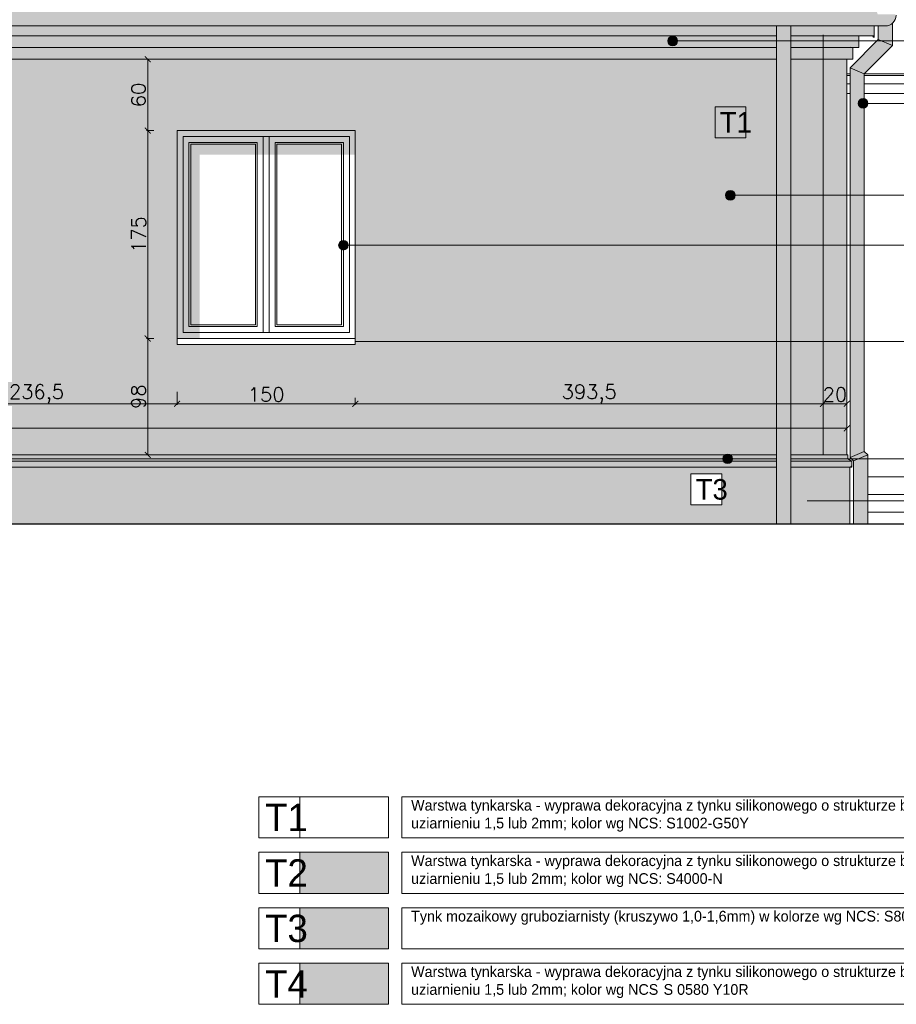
# Model space of a CAD drawing. Header units: millimetres. Extents: x -740 to 33545, y 5178 to 22494.
# Tile 43 of 250: x 4650 to 5388, y 9631 to 10459. Entities that reach past the tile are written whole.
import ezdxf
from ezdxf.lldxf.tags import DXFTag

# ---------------------------------------------------------------- set-up
doc = ezdxf.new("R2010")
doc.units = ezdxf.units.MM
doc.header["$MEASUREMENT"] = 0
doc.layers.get('Defpoints').update_dxf_attribs({"color": 252})
for name, color, linetype, lineweight in [('A_l.widokowa', 252, 'Continuous', 18), ('l. przekrojowa', 252, 'Continuous', 30), ('l.przerywana', 252, 'ICAD_ISO03W100', 5), ('l.widokowa', 252, 'Continuous', 15), ('l.wypeĹ‚nien', 252, 'Continuous', 5), ('wymiarowanie', 252, 'Continuous', 9)]:
    doc.layers.add(name, color=color, linetype=linetype, lineweight=lineweight)
doc.styles.add('styl2', font='simplex.shx')
tags = doc.linetypes.add('ICAD_ISO03W100', pattern=[30, 12, -18]).pattern_tags.tags
tags[6:7] = [DXFTag(74, 4), DXFTag(75, 0), DXFTag(340, '0'), DXFTag(46, 1.0), DXFTag(50, 0.0), DXFTag(44, 0.0), DXFTag(45, 0.0)]
tags[4:5] = [DXFTag(74, 4), DXFTag(75, 0), DXFTag(340, '0'), DXFTag(46, 1.0), DXFTag(50, 0.0), DXFTag(44, 0.0), DXFTag(45, 0.0)]
doc.dimstyles.new('Skala 1-50', dxfattribs={"dimtxt": 12, "dimasz": 5, "dimexe": 1, "dimexo": 1, "dimgap": 1.5, "dimtad": 1, "dimdec": 1, "dimrnd": 0.5, "dimtxsty": 'styl2', "dimblk": 'ARCHTICK', "dimcen": 5, "dimadec": 0, "dimazin": 0, "dimtfac": 1, "dimtdec": 1, "dimtmove": 1, "dimatfit": 3, "dimldrblk": 'ARCHTICK', "dimfxl": 0, "dimlwd": -1, "dimlwe": -1, "dimarcsym": 0})

# ---------------------------------------------------------------- blocks, each defined once
blk = doc.blocks.new('_ArchTick')
at = {"color": 0, "linetype": 'ByBlock', "const_width": 0.15}
blk.add_lwpolyline([(-0.5, -0.5), (0.5, 0.5)], dxfattribs=at)
blk = doc.blocks.new('*D1987')
at = {"layer": 'Defpoints', "color": 0}
for p in [(5377.96, 10092.9), (5380.57, 10034.9), (5421.47, 10034.9)]:
    blk.add_point(p, dxfattribs=at)
at = {"layer": 'wymiarowanie', "color": 0}
for p, q in [((5411.47, 10092.9), (5422.47, 10092.9)), ((5421.47, 10092.9), (5421.47, 10034.9)), ((5411.47, 10034.9), (5422.47, 10034.9))]:
    blk.add_line(p, q, dxfattribs=at)
at = {"layer": 'wymiarowanie', "color": 0, "xscale": 5, "yscale": 5, "zscale": 5}
for p, rotation in [((5421.47, 10092.9), 90), ((5421.47, 10034.9), 270)]:
    blk.add_blockref('_ArchTick', p, dxfattribs=dict(at, rotation=rotation))
at = {"layer": 'wymiarowanie', "color": 0, "insert": (5413.67, 10063.9), "char_height": 12, "attachment_point": 5, "rotation": 90, "style": 'styl2'}
blk.add_mtext('58', dxfattribs=at)
blk = doc.blocks.new('*D1988')
at = {"layer": 'Defpoints', "color": 0}
for p in [(5382.96, 10425.91), (5421.47, 10425.91), (5346.1, 10092.9)]:
    blk.add_point(p, dxfattribs=at)
at = {"layer": 'wymiarowanie', "color": 0}
for p, q in [((5411.47, 10425.91), (5422.47, 10425.91)), ((5421.47, 10092.9), (5421.47, 10425.91)), ((5411.47, 10092.9), (5422.47, 10092.9))]:
    blk.add_line(p, q, dxfattribs=at)
at = {"layer": 'wymiarowanie', "color": 0, "xscale": 5, "yscale": 5, "zscale": 5}
for p, rotation in [((5421.47, 10425.91), 90), ((5421.47, 10092.9), 270)]:
    blk.add_blockref('_ArchTick', p, dxfattribs=dict(at, rotation=rotation))
at = {"layer": 'wymiarowanie', "color": 0, "insert": (5413.67, 10259.41), "char_height": 12, "attachment_point": 5, "rotation": 90, "style": 'styl2'}
blk.add_mtext('333', dxfattribs=at)
blk = doc.blocks.new('*D1989')
at = {"layer": 'Defpoints', "color": 0}
for p in [(5387.96, 10435.91), (5421.47, 10435.91), (5382.96, 10425.91)]:
    blk.add_point(p, dxfattribs=at)
at = {"layer": 'wymiarowanie', "color": 0}
for p, q in [((5411.47, 10435.91), (5422.47, 10435.91)), ((5421.47, 10425.91), (5421.47, 10435.91)), ((5411.47, 10425.91), (5422.47, 10425.91))]:
    blk.add_line(p, q, dxfattribs=at)
at = {"layer": 'wymiarowanie', "color": 0, "xscale": 5, "yscale": 5, "zscale": 5}
for p, rotation in [((5421.47, 10435.91), 90), ((5421.47, 10425.91), 270)]:
    blk.add_blockref('_ArchTick', p, dxfattribs=dict(at, rotation=rotation))
at = {"layer": 'wymiarowanie', "color": 0, "insert": (5413.67, 10413.89), "char_height": 12, "attachment_point": 5, "rotation": 90, "style": 'styl2'}
blk.add_mtext('10', dxfattribs=at)
blk = doc.blocks.new('*D2004')
at = {"layer": 'Defpoints', "color": 0}
for p in [(4782.47, 10190.9), (4545.89, 10145.95), (4782.47, 10135.95)]:
    blk.add_point(p, dxfattribs=at)
at = {"layer": 'wymiarowanie', "color": 0}
for p, q in [((4545.89, 10144.95), (4545.89, 10134.95)), ((4782.47, 10145.95), (4782.47, 10134.95)), ((4545.89, 10135.95), (4782.47, 10135.95))]:
    blk.add_line(p, q, dxfattribs=at)
at = {"layer": 'wymiarowanie', "color": 0, "xscale": 5, "yscale": 5, "zscale": 5, "rotation": 180}
blk.add_blockref('_ArchTick', (4545.89, 10135.95), dxfattribs=at)
at = {"layer": 'wymiarowanie', "color": 0, "xscale": 5, "yscale": 5, "zscale": 5}
blk.add_blockref('_ArchTick', (4782.47, 10135.95), dxfattribs=at)
at = {"layer": 'wymiarowanie', "color": 0, "insert": (4664.18, 10144.3), "char_height": 12, "attachment_point": 5, "style": 'styl2'}
blk.add_mtext('236,5', dxfattribs=at)
blk = doc.blocks.new('*D2005')
at = {"layer": 'Defpoints', "color": 0}
for p in [(5326.1, 10168.68), (5346.1, 10168.68), (5346.1, 10135.95)]:
    blk.add_point(p, dxfattribs=at)
at = {"layer": 'wymiarowanie', "color": 0}
for p, q in [((5326.1, 10145.95), (5326.1, 10134.95)), ((5346.1, 10145.95), (5346.1, 10134.95)), ((5326.1, 10135.95), (5346.1, 10135.95))]:
    blk.add_line(p, q, dxfattribs=at)
at = {"layer": 'wymiarowanie', "color": 0, "xscale": 5, "yscale": 5, "zscale": 5, "rotation": 180}
blk.add_blockref('_ArchTick', (5326.1, 10135.95), dxfattribs=at)
at = {"layer": 'wymiarowanie', "color": 0, "xscale": 5, "yscale": 5, "zscale": 5}
blk.add_blockref('_ArchTick', (5346.1, 10135.95), dxfattribs=at)
at = {"layer": 'wymiarowanie', "color": 0, "insert": (5336.1, 10143.75), "char_height": 12, "attachment_point": 5, "style": 'styl2'}
blk.add_mtext('20', dxfattribs=at)
blk = doc.blocks.new('*D2006')
at = {"layer": 'Defpoints', "color": 0}
for p in [(3676.98, 10159.01), (5346.1, 10159.01), (5346.1, 10115.31)]:
    blk.add_point(p, dxfattribs=at)
at = {"layer": 'wymiarowanie', "color": 0}
for p, q in [((3676.98, 10125.31), (3676.98, 10114.31)), ((5346.1, 10125.31), (5346.1, 10114.31)), ((3676.98, 10115.31), (5346.1, 10115.31))]:
    blk.add_line(p, q, dxfattribs=at)
at = {"layer": 'wymiarowanie', "color": 0, "xscale": 5, "yscale": 5, "zscale": 5, "rotation": 180}
blk.add_blockref('_ArchTick', (3676.98, 10115.31), dxfattribs=at)
at = {"layer": 'wymiarowanie', "color": 0, "xscale": 5, "yscale": 5, "zscale": 5}
blk.add_blockref('_ArchTick', (5346.1, 10115.31), dxfattribs=at)
at = {"layer": 'wymiarowanie', "color": 0, "insert": (4511.54, 10123.11), "char_height": 12, "attachment_point": 5, "style": 'styl2'}
blk.add_mtext('1669', dxfattribs=at)
blk = doc.blocks.new('*D2351')
at = {"layer": 'Defpoints', "color": 0}
for p in [(4782.47, 10190.9), (4932.47, 10190.9), (4932.47, 10135.95)]:
    blk.add_point(p, dxfattribs=at)
at = {"layer": 'wymiarowanie', "color": 0}
for p, q in [((4782.47, 10140.95), (4782.47, 10134.95)), ((4782.47, 10135.95), (4932.47, 10135.95)), ((4932.47, 10140.95), (4932.47, 10134.95))]:
    blk.add_line(p, q, dxfattribs=at)
at = {"layer": 'wymiarowanie', "color": 0, "xscale": 5, "yscale": 5, "zscale": 5, "rotation": 180}
blk.add_blockref('_ArchTick', (4782.47, 10135.95), dxfattribs=at)
at = {"layer": 'wymiarowanie', "color": 0, "xscale": 5, "yscale": 5, "zscale": 5}
blk.add_blockref('_ArchTick', (4932.47, 10135.95), dxfattribs=at)
at = {"layer": 'wymiarowanie', "color": 0, "insert": (4857.47, 10143.75), "char_height": 12, "attachment_point": 5, "style": 'styl2'}
blk.add_mtext('150', dxfattribs=at)
blk = doc.blocks.new('*D2352')
at = {"layer": 'Defpoints', "color": 0}
for p in [(4932.47, 10190.9), (5326.1, 10168.68), (5326.1, 10135.95)]:
    blk.add_point(p, dxfattribs=at)
at = {"layer": 'wymiarowanie', "color": 0}
for p, q in [((4932.47, 10140.95), (4932.47, 10134.95)), ((4932.47, 10135.95), (5326.1, 10135.95)), ((5326.1, 10140.95), (5326.1, 10134.95))]:
    blk.add_line(p, q, dxfattribs=at)
at = {"layer": 'wymiarowanie', "color": 0, "xscale": 5, "yscale": 5, "zscale": 5, "rotation": 180}
blk.add_blockref('_ArchTick', (4932.47, 10135.95), dxfattribs=at)
at = {"layer": 'wymiarowanie', "color": 0, "xscale": 5, "yscale": 5, "zscale": 5}
blk.add_blockref('_ArchTick', (5326.1, 10135.95), dxfattribs=at)
at = {"layer": 'wymiarowanie', "color": 0, "insert": (5129.29, 10144.3), "char_height": 12, "attachment_point": 5, "style": 'styl2'}
blk.add_mtext('393,5', dxfattribs=at)
blk = doc.blocks.new('*D2353')
at = {"layer": 'Defpoints', "color": 0}
for p in [(4784.97, 10425.91), (4757.81, 10365.9), (4784.97, 10365.9)]:
    blk.add_point(p, dxfattribs=at)
at = {"layer": 'wymiarowanie', "color": 0}
for p, q in [((4762.81, 10425.91), (4756.81, 10425.91)), ((4757.81, 10425.91), (4757.81, 10365.9)), ((4762.81, 10365.9), (4756.81, 10365.9))]:
    blk.add_line(p, q, dxfattribs=at)
at = {"layer": 'wymiarowanie', "color": 0, "xscale": 5, "yscale": 5, "zscale": 5}
for p, rotation in [((4757.81, 10425.91), 90), ((4757.81, 10365.9), 270)]:
    blk.add_blockref('_ArchTick', p, dxfattribs=dict(at, rotation=rotation))
at = {"layer": 'wymiarowanie', "color": 0, "insert": (4750.01, 10395.91), "char_height": 12, "attachment_point": 5, "rotation": 90, "style": 'styl2'}
blk.add_mtext('60', dxfattribs=at)
blk = doc.blocks.new('*D2354')
at = {"layer": 'Defpoints', "color": 0}
for p in [(4784.97, 10365.9), (4757.81, 10190.9), (4782.47, 10190.9)]:
    blk.add_point(p, dxfattribs=at)
at = {"layer": 'wymiarowanie', "color": 0}
for p, q in [((4762.81, 10365.9), (4756.81, 10365.9)), ((4757.81, 10365.9), (4757.81, 10190.9)), ((4762.81, 10190.9), (4756.81, 10190.9))]:
    blk.add_line(p, q, dxfattribs=at)
at = {"layer": 'wymiarowanie', "color": 0, "xscale": 5, "yscale": 5, "zscale": 5}
for p, rotation in [((4757.81, 10365.9), 90), ((4757.81, 10190.9), 270)]:
    blk.add_blockref('_ArchTick', p, dxfattribs=dict(at, rotation=rotation))
at = {"layer": 'wymiarowanie', "color": 0, "insert": (4750.16, 10278.4), "char_height": 12, "attachment_point": 5, "rotation": 90, "style": 'styl2'}
blk.add_mtext('175', dxfattribs=at)
blk = doc.blocks.new('*D2355')
at = {"layer": 'Defpoints', "color": 0}
for p in [(4782.47, 10190.9), (4757.81, 10092.9), (4784.97, 10092.9)]:
    blk.add_point(p, dxfattribs=at)
at = {"layer": 'wymiarowanie', "color": 0}
for p, q in [((4762.81, 10190.9), (4756.81, 10190.9)), ((4757.81, 10190.9), (4757.81, 10092.9)), ((4762.81, 10092.9), (4756.81, 10092.9))]:
    blk.add_line(p, q, dxfattribs=at)
at = {"layer": 'wymiarowanie', "color": 0, "xscale": 5, "yscale": 5, "zscale": 5}
for p, rotation in [((4757.81, 10190.9), 90), ((4757.81, 10092.9), 270)]:
    blk.add_blockref('_ArchTick', p, dxfattribs=dict(at, rotation=rotation))
at = {"layer": 'wymiarowanie', "color": 0, "insert": (4750.01, 10141.9), "char_height": 12, "attachment_point": 5, "rotation": 90, "style": 'styl2'}
blk.add_mtext('98', dxfattribs=at)

msp = doc.modelspace()

# ---------------------------------------------------------------- hatches: boundary and pattern name
at = {"layer": 'l.wypeĹ‚nien'}
for points in [[(3666.98, 10445.75), (3653.98, 10445.75), (3653.98, 10453.93), (3644.5, 10453.93, -0.414214), (3635.5, 10462.93), (3636.38, 10463.67), (3650.89, 10463.67), (3652.72, 10468.87), (3653.64, 10469.3), (3654.61, 10469.3), (3791.4, 10534.13), (4077.98, 10705.93), (4600.77, 10705.93), (4772.94, 10809.14), (4941, 10708.39), (5213.48, 10634.84), (5213.48, 10624.58), (5158.41, 10624.58), (5016.35, 10663.22), (5231.35, 10534.33), (5368.47, 10469.3), (5369.45, 10469.3), (5370.36, 10468.87), (5372.19, 10463.67), (5386.84, 10463.68, -0.499226), (5378.59, 10453.93), (5369.35, 10453.93), (5369.1, 10453.93), (5369.1, 10445.75)], [(4782.47, 10190.9), (4801.5, 10190.9), (4801.5, 10345.59), (4932.47, 10345.59), (4932.47, 10365.9), (4782.47, 10365.9)], [(4885.71, 9711.78), (4960.42, 9711.78), (4960.42, 9677.22), (4885.71, 9677.22)]]:
    msp.add_hatch(color=256, dxfattribs=at).paths.add_polyline_path(points)
h = msp.add_hatch(color=256, dxfattribs=at)
h.paths.add_polyline_path([(5286.88, 10311.39), (5298.88, 10311.39), (5298.88, 10425.91), (5298.88, 10435.91), (5298.88, 10441.28), (5286.88, 10441.28), (5286.88, 10435.91), (5286.88, 10425.91)])
h.paths.add_polyline_path([(5298.88, 10034.9), (5298.88, 10082.74), (5298.88, 10087.74), (5298.88, 10089.6), (5298.88, 10092.9), (5298.88, 10140.76), (5286.88, 10140.76), (5286.88, 10092.9), (5286.88, 10089.6), (5286.88, 10087.74), (5286.88, 10082.74), (5286.88, 10034.9)])
h.paths.add_polyline_path([(5286.88, 10188.4), (5298.88, 10188.4), (5298.88, 10269.4), (5286.88, 10269.4)])
h.paths.add_polyline_path([(5298.88, 10140.76), (5298.88, 10188.4), (5286.88, 10188.4), (5286.88, 10140.76)])
h.paths.add_polyline_path([(5298.88, 10269.4), (5298.88, 10311.39), (5286.88, 10311.39), (5286.88, 10269.4)])
h.paths.add_polyline_path([(5286.88, 10445.75), (5286.88, 10441.28), (5298.88, 10441.28), (5298.88, 10445.75), (5298.88, 10453.93), (5286.88, 10453.93)])
h = msp.add_hatch(color=256, dxfattribs=at)
h.paths.add_polyline_path([(5360.82, 10188.4), (5360.82, 10311.39), (5348.82, 10311.39), (5348.82, 10188.4)])
h.paths.add_polyline_path([(5360.82, 10311.39), (5360.82, 10388.78), (5360.82, 10413.74), (5348.82, 10418.71), (5348.82, 10311.39)])
h.paths.add_polyline_path([(5348.82, 10095.9), (5360.82, 10095.9), (5360.82, 10188.4), (5348.82, 10188.4)])
h.paths.add_polyline_path([(5348.82, 10418.71), (5360.82, 10413.74), (5384.59, 10437.5), (5372.59, 10442.47)])
h.paths.add_polyline_path([(5363.71, 10054.38), (5363.71, 10092.88), (5351.71, 10087.9), (5351.71, 10054.38)])
h.paths.add_polyline_path([(5351.71, 10034.9), (5363.71, 10034.9), (5363.71, 10054.38), (5351.71, 10054.38)])
h.paths.add_polyline_path([(5372.59, 10442.47), (5384.59, 10437.5), (5384.59, 10456.22, -0.184483), (5378.59, 10453.93), (5372.59, 10453.93)])
h.paths.add_polyline_path([(5351.71, 10087.9), (5363.71, 10092.88), (5360.82, 10095.76), (5348.82, 10090.79)])
h.paths.add_polyline_path([(5348.82, 10090.79), (5360.82, 10095.76), (5360.82, 10095.9), (5348.82, 10095.9)])
h = msp.add_hatch(color=256, dxfattribs=at)
h.paths.add_polyline_path([(4416.05, 10425.91), (5286.88, 10425.91), (5286.88, 10435.91), (4416.05, 10435.91), (4009.32, 10435.91), (4009.32, 10425.91)])
h.paths.add_polyline_path([(4009.32, 10445.75), (4416.05, 10445.75), (5286.88, 10445.75), (5286.88, 10441.28), (5203.63, 10441.28, 1), (5195.55, 10441.28, 1), (5203.63, 10441.28), (5286.88, 10441.28), (5286.88, 10435.91), (4416.05, 10435.91), (4009.32, 10435.91)])
h.paths.add_polyline_path([(5298.88, 10425.91), (5326.1, 10425.91), (5326.1, 10435.91), (5298.88, 10435.91)])
h.paths.add_polyline_path([(5346.1, 10425.91), (5351.1, 10425.91), (5351.1, 10435.91), (5326.1, 10435.91), (5326.1, 10425.91)])
h.paths.add_polyline_path([(5326.1, 10435.91), (5351.1, 10435.91), (5356.1, 10435.91), (5356.1, 10441.28), (5326.1, 10441.28)])
h.paths.add_polyline_path([(5298.88, 10435.91), (5326.1, 10435.91), (5326.1, 10441.28), (5298.88, 10441.28)])
h.paths.add_polyline_path([(5356.1, 10441.28), (5356.1, 10445.75), (5326.1, 10445.75), (5326.1, 10441.28)])
h.paths.add_polyline_path([(5326.1, 10441.28), (5326.1, 10445.75), (5298.88, 10445.75), (5298.88, 10441.28)])
h = msp.add_hatch(color=256, dxfattribs=at)
h.paths.add_polyline_path([(4009.32, 10092.9), (4009.32, 10166), (4551.3, 10166), (4551.3, 10170.9), (4551.3, 10271.95), (4782.47, 10271.95), (4782.47, 10190.9), (4782.47, 10185.9), (4932.47, 10185.9), (4932.47, 10190.9), (4932.47, 10271.95), (5286.88, 10271.95), (5286.88, 10092.9)])
h.paths.add_polyline_path([(4009.32, 10425.91), (4416.05, 10425.91), (5286.88, 10425.91), (5286.88, 10271.95), (4932.47, 10271.95), (4932.47, 10365.9), (4782.47, 10365.9), (4782.47, 10271.95), (4551.3, 10271.95), (4551.3, 10372.99), (4545.89, 10378.9), (4009.32, 10378.9)])
h.paths.add_polyline_path([(3736.2, 10271.95), (3809.39, 10271.95), (3809.39, 10170.9), (3815.47, 10166), (4009.32, 10166), (4009.32, 10092.9), (3736.2, 10092.9)])
h.paths.add_polyline_path([(3736.2, 10271.95), (3736.2, 10425.91), (4009.32, 10425.91), (4009.32, 10378.9), (3809.39, 10378.9), (3809.39, 10271.95)])
h.paths.add_polyline_path([(3696.98, 10092.9), (3724.2, 10092.9), (3724.2, 10271.95), (3696.98, 10271.95)])
h.paths.add_polyline_path([(5298.88, 10092.9), (5326.1, 10092.9), (5326.1, 10271.95), (5298.88, 10271.95)])
h.paths.add_polyline_path([(5326.1, 10271.95), (5326.1, 10425.91), (5298.88, 10425.91), (5298.88, 10271.95)])
h.paths.add_polyline_path([(3676.98, 10092.9), (3696.98, 10092.9), (3696.98, 10271.95), (3676.98, 10271.95)])
h.paths.add_polyline_path([(5326.1, 10092.9), (5346.1, 10092.9), (5346.1, 10271.95), (5326.1, 10271.95)])
h.paths.add_polyline_path([(5346.1, 10271.95), (5346.1, 10425.91), (5326.1, 10425.91), (5326.1, 10271.95)])
h.paths.add_polyline_path([(3724.2, 10329.24), (3724.2, 10425.91), (3696.98, 10425.91), (3696.98, 10329.24)])
h.paths.add_polyline_path([(3696.98, 10329.24), (3696.98, 10425.91), (3676.98, 10425.91), (3676.98, 10329.24)])
h.paths.add_polyline_path([(3696.98, 10271.95), (3724.2, 10271.95), (3724.2, 10329.24), (3696.98, 10329.24)])
h.paths.add_polyline_path([(3676.98, 10271.95), (3696.98, 10271.95), (3696.98, 10329.24), (3676.98, 10329.24)])
h = msp.add_hatch(color=256, dxfattribs=at)
edge = h.paths.add_edge_path()
edge.add_line((3676, 10092.9), (5346.44, 10092.9))
h.paths.add_polyline_path([(3676, 10092.9), (5343.92, 10092.9), (5343.92, 10082.74), (3676, 10082.74)])
h = msp.add_hatch(color=256, dxfattribs=at)
h.paths.add_polyline_path([(5342.77, 10082.74), (5348.71, 10082.74), (5350.29, 10082.74), (5350.29, 10087.74), (5342.77, 10087.74)])
h.paths.add_polyline_path([(5342.77, 10089.6), (5347.08, 10089.6), (5347.08, 10092.9), (5346.1, 10092.9), (5342.77, 10092.9)])
h.paths.add_polyline_path([(5342.77, 10087.74), (5350.29, 10087.74), (5347.08, 10089.6), (5342.77, 10089.6)])
h.paths.add_polyline_path([(5348.82, 10090.79), (5353.93, 10092.9), (5348.82, 10092.9)])
h = msp.add_hatch(color=256, dxfattribs=at)
h.paths.add_polyline_path([(5348.71, 10034.9), (5348.71, 10054.38), (5348.71, 10082.74), (4009.32, 10082.74), (4009.32, 10034.9)])
h.paths.add_polyline_path([(5214.41, 10077.11), (5214.41, 10049.89), (5245.75, 10049.89), (5245.75, 10077.11)], flags=24)
h.paths.add_polyline_path([(5214.89, 10051.02), (5214.89, 10076.94), (5240.81, 10076.94), (5240.81, 10051.02)], flags=0)
h.paths.add_polyline_path([(3674.37, 10034.9), (4009.32, 10034.9), (4009.32, 10082.74), (3674.37, 10082.74), (3674.37, 10071.5)])
h = msp.add_hatch(dxfattribs=at)
h.set_pattern_fill('CONC', color=256, scale=17, style=0)
h.set_pattern_definition([(0, (16.15, 10.88), (0, 17), [0, -17]), (0, (16.32, 4.93), (0, 17), [0, -17]), (0, (16.83, 14.11), (0, 17), [0, -17]), (338.1986, (7.99, 8.84), (51.0000046, -16.9999985), [1.83095, -89.716854]), (216.8699, (9.69, 8.16), (50.9999986, 34.0000021), [0.85, -84.15]), (130.6013, (9.01, 7.65), (85.00000716, -101.9999833), [1.567315, -155.164933]), (206.5651, (3.4, 5.61), (-16.9999857, -17.0000223), [0.380137, -37.63302]), (326.3099, (3.06, 5.44), (33.9999925, -17.0000227), [0.612952, -60.681432]), (108.4349, (3.57, 5.1), (-16.9999729, 34.0000074), [0.53759, -53.221135]), (225, (14.28, 3.91), (-4e-15, -17.000005), [0.721242, -23.32038]), (0, (13.77, 3.4), (17, 17), [1.02, -15.98]), (135, (14.79, 3.4), (-17.000005, 2e-15), [0.721242, -23.32038]), (251.5651, (12.24, 14.79), (16.9999729, 34.0000074), [0.53759, -53.221135]), (0, (12.07, 14.28), (17, 17), [0.85, -16.15]), (143.1301, (12.92, 14.28), (-50.9999986, 34.0000021), [0.85, -84.15]), (213.6901, (3.23, 14.96), (33.9999925, 17.0000227), [0.612952, -60.681432]), (341.5651, (2.72, 14.62), (-34.0000074, 16.9999729), [1.075182, -52.683544]), (126.8699, (3.74, 14.28), (34.0000021, -50.9999986), [0.85, -84.15]), (0, (8.16, 14.28), (0, 17), [0, -17]), (0, (3.57, 9.86), (0, 17), [0, -17]), (0, (8.33, 3.57), (0, 17), [0, -17]), (0, (12.92, 8.84), (0, 17), [0, -17]), (0, (7.99, 11.73), (0, 17), [0, -17]), (0, (4.25, 12.24), (0, 17), [0, -17]), (0, (5.78, 11.22), (0, 17), [0, -17]), (0, (5.1, 7.14), (0, 17), [0, -17]), (0, (1.02, 7.82), (0, 17), [0, -17]), (0, (1.19, 11.73), (0, 17), [0, -17]), (0, (0.68, 15.47), (0, 17), [0, -17]), (0, (5.95, 16.15), (0, 17), [0, -17]), (0, (9.69, 16.83), (0, 17), [0, -17]), (0, (15.64, 16.15), (0, 17), [0, -17]), (0, (11.56, 10.88), (0, 17), [0, -17]), (0, (9.86, 13.94), (0, 17), [0, -17]), (0, (11.22, 5.78), (0, 17), [0, -17]), (0, (6.12, 4.93), (0, 17), [0, -17]), (0, (11.22, 1.19), (0, 17), [0, -17]), (0, (5.61, 2.21), (0, 17), [0, -17]), (0, (0.17, 1.7), (0, 17), [0, -17]), (0, (2.21, 0.85), (0, 17), [0, -17]), (0, (2.38, 3.23), (0, 17), [0, -17]), (0, (13.77, 0.51), (0, 17), [0, -17]), (0, (15.81, 7.48), (0, 17), [0, -17]), (0, (14.96, 12.58), (0, 17), [0, -17]), (0, (7.14, 0.34), (0, 17), [0, -17])])
h.paths.add_polyline_path([(5348.71, 10034.9), (5348.71, 10054.38), (5348.71, 10082.74), (4009.32, 10082.74), (4009.32, 10034.9)])
h.paths.add_polyline_path([(5214.41, 10077.11), (5214.41, 10049.89), (5245.75, 10049.89), (5245.75, 10077.11)], flags=24)
h.paths.add_polyline_path([(5214.89, 10051.02), (5214.89, 10076.94), (5240.81, 10076.94), (5240.81, 10051.02)], flags=0)
h.paths.add_polyline_path([(3674.37, 10034.9), (4009.32, 10034.9), (4009.32, 10082.74), (3674.37, 10082.74), (3674.37, 10071.5)])
at = {"layer": 'wymiarowanie', "ltscale": 0.3}
for points in [[(5195.55, 10441.28, -1), (5203.63, 10441.28, -1)], [(5355.77, 10388.78, -1), (5363.84, 10388.78, -1)], [(5244.07, 10311.39, -1), (5252.15, 10311.39, -1)], [(4918.43, 10269.4, -1), (4926.51, 10269.4, -1)], [(5241.84, 10089.6, -1), (5249.92, 10089.6, -1)]]:
    msp.add_hatch(color=256, dxfattribs=at).paths.add_polyline_path(points)
at = {"layer": 'wymiarowanie'}
for points in [[(4885.71, 9758.46), (4960.42, 9758.46), (4960.42, 9723.9), (4885.71, 9723.9)], [(4885.71, 9665.1), (4960.42, 9665.1), (4960.42, 9630.54), (4885.71, 9630.54)]]:
    msp.add_hatch(color=256, dxfattribs=at).paths.add_polyline_path(points)

# ---------------------------------------------------------------- linework, layer by layer
at = {"layer": 'A_l.widokowa'}
for points in [[(5348.82, 10413.65), (5346.1, 10413.65), (5346.1, 10412.15), (5348.82, 10412.15)], [(5346.1, 10413.65), (5346.1, 10413.65), (5346.1, 10412.15), (5346.1, 10412.15)], [(5360.82, 10412.15), (5466.1, 10412.15), (5466.1, 10413.65), (5360.82, 10413.65)], [(5348.82, 10405.15), (5346.1, 10405.15), (5346.1, 10397.15)], [(5346.1, 10405.15), (5346.1, 10405.15), (5346.1, 10397.15)], [(5360.82, 10397.15), (5466.1, 10397.15), (5466.1, 10405.15), (5360.82, 10405.15)], [(5346.1, 10397.15), (5348.82, 10397.15)], [(5346.1, 10397.15), (5346.1, 10397.15)], [(5363.71, 10089.6), (5536.1, 10089.6)], [(5363.71, 10074.6), (5536.1, 10074.6)], [(5363.71, 10059.6), (5536.1, 10059.6)], [(5363.71, 10044.6), (5536.1, 10044.6)]]:
    msp.add_lwpolyline(points, dxfattribs=at)
at = {"layer": 'l. przekrojowa'}
for p in [(3626.8, 10034.9), (5348.71, 10034.9)]:
    msp.add_line(p, (5549.99, 10034.9), dxfattribs=at)
at = {"layer": 'l.przerywana', "ltscale": 0.3}
for p, q in [((5326.1, 10446.4), (5326.1, 10092.9)), ((3736.2, 10092.9), (5286.88, 10092.9)), ((5298.88, 10092.9), (5326.1, 10092.9))]:
    msp.add_line(p, q, dxfattribs=at)
at = {"layer": 'l.widokowa'}
for p, q in [((5286.88, 10453.93), (5286.88, 10034.9)), ((5298.88, 10453.93), (5298.88, 10034.9)), ((5369.59, 10453.93), (5378.59, 10453.93)), ((5372.59, 10453.93), (5372.59, 10442.47)), ((5384.59, 10456.22), (5384.59, 10437.5)), ((5372.59, 10442.47), (5348.82, 10418.71)), ((5369.1, 10444.21), (5368, 10445.04)), ((5372.59, 10442.47), (5384.59, 10437.5)), ((4416.05, 10435.91), (5286.88, 10435.91)), ((5298.88, 10435.91), (5351.1, 10435.91)), ((5356.1, 10435.91), (5351.1, 10435.91)), ((5384.59, 10437.5), (5360.82, 10413.74)), ((4416.05, 10425.91), (5286.88, 10425.91)), ((5298.88, 10425.91), (5351.1, 10425.91)), ((5346.1, 10425.91), (5346.1, 10092.9)), ((5348.82, 10418.71), (5348.82, 10090.79)), ((5348.82, 10418.71), (5360.82, 10413.74)), ((5360.82, 10413.74), (5360.82, 10095.76)), ((5360.82, 10095.76), (5348.82, 10090.79)), ((5363.71, 10092.88), (5360.82, 10095.76)), ((5347.08, 10092.9), (5346.1, 10092.9)), ((5347.08, 10089.6), (5347.08, 10092.9)), ((5351.71, 10087.9), (5348.82, 10090.79)), ((5351.71, 10087.9), (5363.71, 10092.88)), ((5348.71, 10082.74), (5348.71, 10034.9))]:
    msp.add_line(p, q, dxfattribs=at)
at = {"layer": 'l.widokowa', "ltscale": 0.3}
for p, q in [((5286.88, 10092.9), (3736.2, 10092.9)), ((5286.88, 10089.6), (3736.2, 10089.6)), ((5286.88, 10087.74), (3736.2, 10087.74)), ((5346.44, 10092.9), (5298.88, 10092.9)), ((5347.08, 10089.6), (5298.88, 10089.6)), ((5350.29, 10087.74), (5298.88, 10087.74)), ((5286.88, 10082.74), (3736.2, 10082.74)), ((5350.29, 10082.74), (5298.88, 10082.74))]:
    msp.add_line(p, q, dxfattribs=at)
at = {"layer": 'l.widokowa'}
for points in [[(3644.5, 10453.93), (5196.06, 10453.93)], [(5369.76, 10453.93), (3830.04, 10453.93)], [(5369.1, 10453.93), (5369.1, 10444.08)], [(5286.88, 10445.75), (4416.05, 10445.75)], [(5369.1, 10445.75), (5298.88, 10445.75)], [(5356.1, 10445.75), (5356.1, 10435.91)], [(5349.1, 10437), (5349.27, 10437), (5349.27, 10437)], [(5351.1, 10435.91), (5351.1, 10425.91)], [(5351.1, 10425.91), (5346.1, 10425.91), (5346.1, 10425.91)], [(5347.08, 10089.6), (5350.29, 10087.74), (5350.29, 10082.74), (5349.55, 10083.49)], [(5351.71, 10034.9), (5351.71, 10087.9)], [(5363.71, 10034.9), (5363.71, 10092.88)]]:
    msp.add_lwpolyline(points, dxfattribs=at)
for points in [[(4782.47, 10365.9), (4932.47, 10365.9), (4932.47, 10190.9), (4782.47, 10190.9)], [(4782.47, 10190.9), (4932.47, 10190.9), (4932.47, 10185.9), (4782.47, 10185.9)]]:
    msp.add_lwpolyline(points, close=True, dxfattribs=at)
msp.add_arc((5378.59, 10462.93), 9, 270, 0, dxfattribs=at)
at = {"layer": 'l.wypeĹ‚nien'}
for p, q in [((4854.97, 10360.9), (4854.97, 10195.9)), ((4859.97, 10360.9), (4859.97, 10195.9))]:
    msp.add_line(p, q, dxfattribs=at)
for points in [[(4787.47, 10360.9), (4854.97, 10360.9), (4854.97, 10195.9), (4787.47, 10195.9)], [(4927.47, 10360.9), (4859.97, 10360.9), (4859.97, 10195.9), (4927.47, 10195.9)], [(4792.47, 10355.9), (4849.97, 10355.9), (4849.97, 10200.9), (4792.47, 10200.9)], [(4793.97, 10354.4), (4848.47, 10354.4), (4848.47, 10202.4), (4793.97, 10202.4)], [(4922.47, 10355.9), (4864.97, 10355.9), (4864.97, 10200.9), (4922.47, 10200.9)], [(4920.97, 10354.4), (4866.47, 10354.4), (4866.47, 10202.4), (4920.97, 10202.4)]]:
    msp.add_lwpolyline(points, close=True, dxfattribs=at)
at = {"layer": 'wymiarowanie'}
for p, q in [((5199.59, 10441.28), (6042.39, 10441.28)), ((5359.8, 10388.78), (6042.39, 10388.78)), ((5248.11, 10311.39), (6042.39, 10311.39)), ((4922.47, 10269.4), (6042.39, 10269.4)), ((4932.47, 10188.4), (6042.39, 10188.4)), ((5216.78, 10089.6), (5286.88, 10089.6)), ((5298.88, 10089.6), (6042.39, 10089.6)), ((5312.65, 10054.38), (6042.39, 10054.38))]:
    msp.add_line(p, q, dxfattribs=at)
for points in [[(5235.22, 10385.76), (5261.14, 10385.76), (5261.14, 10359.84), (5235.22, 10359.84), (5235.22, 10385.76)], [(5214.89, 10076.94), (5240.81, 10076.94), (5240.81, 10051.02), (5214.89, 10051.02), (5214.89, 10076.94)], [(4851.15, 9805.13), (4885.71, 9805.13), (4885.71, 9770.57), (4851.15, 9770.57), (4851.15, 9805.13)], [(4851.15, 9758.46), (4885.71, 9758.46), (4885.71, 9723.9), (4851.15, 9723.9), (4851.15, 9758.46)], [(4851.15, 9711.78), (4885.71, 9711.78), (4885.71, 9677.22), (4851.15, 9677.22), (4851.15, 9711.78)], [(4851.15, 9665.1), (4885.71, 9665.1), (4885.71, 9630.54), (4851.15, 9630.54), (4851.15, 9665.1)]]:
    msp.add_lwpolyline(points, dxfattribs=at)
for points in [[(4787.47, 10360.9), (4927.47, 10360.9), (4927.47, 10195.9), (4787.47, 10195.9)], [(4885.71, 9805.13), (4960.42, 9805.13), (4960.42, 9770.57), (4885.71, 9770.57)], [(4971.63, 9805.13), (5503.38, 9805.13), (5503.38, 9770.57), (4971.63, 9770.57)], [(4885.71, 9758.46), (4960.42, 9758.46), (4960.42, 9723.9), (4885.71, 9723.9)], [(4971.63, 9758.46), (5503.38, 9758.46), (5503.38, 9723.9), (4971.63, 9723.9)], [(4885.71, 9711.78), (4960.42, 9711.78), (4960.42, 9677.22), (4885.71, 9677.22)], [(4971.63, 9711.78), (5503.38, 9711.78), (5503.38, 9677.22), (4971.63, 9677.22)], [(4885.71, 9665.1), (4960.42, 9665.1), (4960.42, 9630.54), (4885.71, 9630.54)], [(4971.63, 9665.1), (5503.38, 9665.1), (5503.38, 9630.54), (4971.63, 9630.54)]]:
    msp.add_lwpolyline(points, close=True, dxfattribs=at)
at = {"layer": 'wymiarowanie', "ltscale": 0.3}
for centre in [(5199.59, 10441.28), (5359.8, 10388.78), (5248.11, 10311.39), (4922.47, 10269.4), (5245.88, 10089.6)]:
    msp.add_circle(centre, 4.04, dxfattribs=at)

# ---------------------------------------------------------------- texts
at = {"layer": 'wymiarowanie', "attachment_point": 1}
for s, insert, char_height, width in [('\\pi75.04874;{\\fCentury Gothic|b0|i0|c238|p34;Gzyms okapowy: warstwa tynkarska - wyprawa dekoracyjna z tynku }\\pi74.52074;{\\fCentury Gothic|b0|i0|c238|p34;silikonowego o strukturze baranka o uziarnieniu 1,5 lub 2mm; kolor wg }\\pi75.55274;{\\fCentury Gothic|b0|i0|c238|p34;NCS:S4000-N}\\P\\pi304.86074;{\\fCentury Gothic|b0|i0|c238|p34;grubość styropianu 20 cm+5 cm + 5 cm}\\P\\pi621.52874;{\\fCentury Gothic|b0|i0|c238|p34; }', (2585.56, 10504.14), 12, 621.5287), ('{\\fCentury Gothic|b0|i0|c238|p34;T1}', (5239.28, 10381.39), 17.28, 25.92), ('\\pi11.65274;{\\fCentury Gothic|b0|i0|c238|p34;Warstwa tynkarska - wyprawa dekoracyjna z tynku silikonowego o strukturze }\\pi12.21674;{\\fCentury Gothic|b0|i0|c238|p34;baranka o uziarnieniu 1,5 lub 2mm; kolor wg NCS: S 0580 Y10R}\\P\\pi419.66474;{\\fCentury Gothic|b0|i0|c238|p34;grubość styropianu 20cm}\\P\\pi621.52874;{\\fCentury Gothic|b0|i0|c238|p34; }', (2585.56, 10367.6), 12, 621.5287), ('{\\fCentury Gothic|b0|i0|c238|p34;T3}', (5218.95, 10072.57), 17.28, 25.92), ('\\pi218.29274;{\\fCentury Gothic|b0|i0|c238|p34;Listwa do boniowania osadzana w pionie gr. 2 cm }', (2250.11, 9905.58), 12, 621.5287), ('{\\fCentury Gothic|b0|i0|c238|p34;Warstwa tynkarska - wyprawa dekoracyjna z tynku silikonowego o strukturze baranka }{\\fCentury Gothic|b0|i0|c238|p34;o uziarnieniu 1,5 lub 2mm; kolor wg NCS: S1002-G50Y}', (4979.43, 9802.57), 9, 522.7593), ('{\\fCentury Gothic|b0|i0|c238|p34;T1}', (4856.56, 9799.31), 23.04, 34.56), ('{\\fCentury Gothic|b0|i0|c238|p34;Warstwa tynkarska - wyprawa dekoracyjna z tynku silikonowego o strukturze baranka }{\\fCentury Gothic|b0|i0|c238|p34;o uziarnieniu 1,5 lub 2mm; kolor wg NCS: S4000-N}', (4979.43, 9755.89), 9, 522.7593), ('{\\fCentury Gothic|b0|i0|c238|p34;T2}', (4856.56, 9752.63), 23.04, 34.56), ('{\\fCentury Gothic|b0|i0|c238|p34;T3}', (4856.56, 9705.95), 23.04, 34.56), ('{\\fCentury Gothic|b0|i0|c238|p34;Tynk mozaikowy gruboziarnisty (kruszywo 1,0-1,6mm) w kolorze wg NCS: S8000-N}', (4979.43, 9709.21), 9, 522.7593), ('{\\fCentury Gothic|b0|i0|c238|p34;Warstwa tynkarska - wyprawa dekoracyjna z tynku silikonowego o strukturze baranka }{\\fCentury Gothic|b0|i0|c238|p34;o uziarnieniu 1,5 lub 2mm; kolor wg NCS}{\\fCentury Gothic|b0|i0|c238|p34;\\H1.33333x; }{\\fCentury Gothic|b0|i0|c238|p34;\\H1.00000x;S 0580 Y10R}', (4979.43, 9662.53), 9, 522.7593), ('{\\fCentury Gothic|b0|i0|c238|p34;T4}', (4856.56, 9659.27), 23.04, 34.56)]:
    msp.add_mtext(s, dxfattribs=dict(at, insert=insert, char_height=char_height, width=width))

# ---------------------------------------------------------------- dimensions: what is measured, and where the dimension line sits
at = {"layer": 'wymiarowanie'}
dim = msp.add_linear_dim(base=(5421.47, 10435.91), p1=(5382.96, 10425.91), p2=(5387.96, 10435.91), angle=90, dimstyle='Skala 1-50', override={"dimtmove": 1, "dimfxl": 10}, dxfattribs=at)
dim.commit()
dim.dimension.update_dxf_attribs({"geometry": '*D1989', "text_midpoint": (5421.47, 10413.89), "dimtype": 160})
for base, p1, p2, picture, middle in [((4757.81, 10365.9), (4784.97, 10425.91), (4784.97, 10365.9), '*D2353', (4750.01, 10395.91)), ((4757.81, 10190.9), (4784.97, 10365.9), (4782.47, 10190.9), '*D2354', (4750.16, 10278.4)), ((4757.81, 10092.9), (4782.47, 10190.9), (4784.97, 10092.9), '*D2355', (4750.01, 10141.9))]:
    dim = msp.add_linear_dim(base=base, p1=p1, p2=p2, angle=90, dimstyle='Skala 1-50', dxfattribs=at)
    dim.commit()
    dim.dimension.update_dxf_attribs({"geometry": picture, "text_midpoint": middle})
for base, p1, p2, override, picture, middle in [((5421.47, 10425.91), (5346.1, 10092.9), (5382.96, 10425.91), {"dimtmove": 1, "dimfxl": 10}, '*D1988', (5413.67, 10259.41)), ((5421.47, 10034.9), (5377.96, 10092.9), (5380.57, 10034.9), {"dimtmove": 0, "dimfxl": 10}, '*D1987', (5413.67, 10063.9))]:
    dim = msp.add_linear_dim(base=base, p1=p1, p2=p2, angle=90, dimstyle='Skala 1-50', override=override, dxfattribs=at)
    dim.commit()
    dim.dimension.update_dxf_attribs({"geometry": picture, "text_midpoint": middle})
for base, p1, p2, override, picture, middle in [((4782.47, 10135.95), (4545.89, 10145.95), (4782.47, 10190.9), {"dimtmove": 1, "dimfxl": 10}, '*D2004', (4664.18, 10144.3)), ((5346.1, 10115.31), (3676.98, 10159.01), (5346.1, 10159.01), {"dimtmove": 0, "dimfxl": 10}, '*D2006', (4511.54, 10123.11))]:
    dim = msp.add_linear_dim(base=base, p1=p1, p2=p2, dimstyle='Skala 1-50', override=override, dxfattribs=at)
    dim.commit()
    dim.dimension.update_dxf_attribs({"geometry": picture, "text_midpoint": middle})
for base, p1, p2, picture, middle in [((4932.47, 10135.95), (4782.47, 10190.9), (4932.47, 10190.9), '*D2351', (4857.47, 10143.75)), ((5326.1, 10135.95), (4932.47, 10190.9), (5326.1, 10168.68), '*D2352', (5129.29, 10144.3))]:
    dim = msp.add_linear_dim(base=base, p1=p1, p2=p2, dimstyle='Skala 1-50', dxfattribs=at)
    dim.commit()
    dim.dimension.update_dxf_attribs({"geometry": picture, "text_midpoint": middle})
dim = msp.add_linear_dim(base=(5346.1, 10135.95), p1=(5326.1, 10168.68), p2=(5346.1, 10168.68), dimstyle='Skala 1-50', override={"dimtmove": 1, "dimfxl": 10}, dxfattribs=at)
dim.commit()
dim.dimension.update_dxf_attribs({"geometry": '*D2005', "text_midpoint": (5336.1, 10135.95), "dimtype": 160})

doc.saveas('drawing.dxf')
